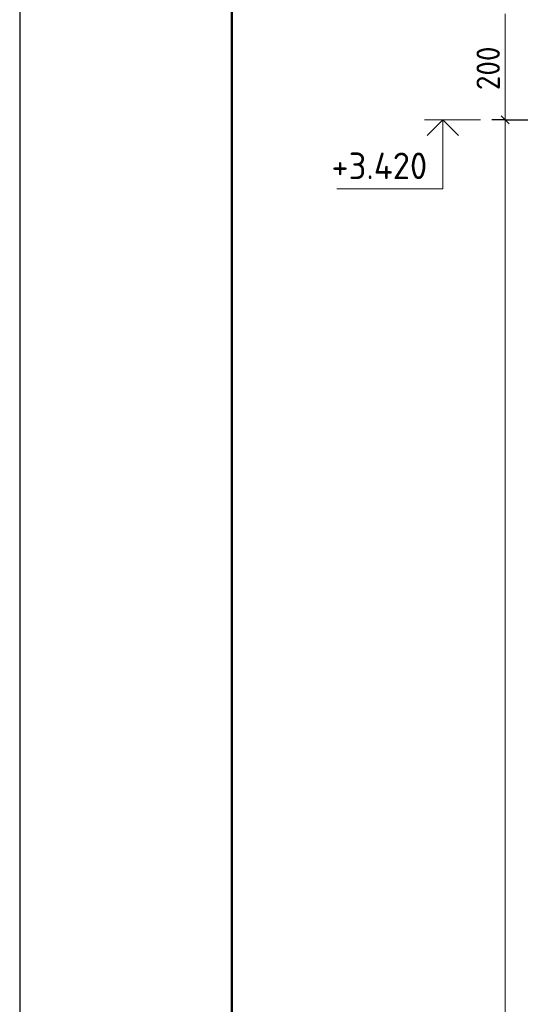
# Model space of a CAD drawing. Header units: millimetres. Extents: x 0 to 42000, y 0 to 29700.
# Tile 6 of 18: x 0 to 4717, y 15616 to 24895. Entities that reach past the tile are written whole.
import ezdxf

# ---------------------------------------------------------------- set-up
doc = ezdxf.new("R2010")
doc.units = ezdxf.units.MM
doc.layers.add('Standard', color=7, linetype='Continuous', lineweight=25)
doc.layers.add('Размерная линия_ общее', color=7, linetype='Continuous', lineweight=13)
doc.styles.add('ISOCPEUR', font='txt')

msp = doc.modelspace()

# ---------------------------------------------------------------- linework, layer by layer
at = {"layer": 'Standard', "color": 7, "linetype": 'Continuous', "lineweight": 25, "transparency": 33554687}
msp.add_line((2000, 29200), (2000, 1058.3), dxfattribs=at)
at = {"layer": 'Standard', "color": 7, "linetype": 'Continuous', "lineweight": 13, "transparency": 33554687}
msp.add_line((4343.2, 23951.3), (3813.2, 23951.3), dxfattribs=at)
at = {"layer": 'Standard', "color": 7, "linetype": 'Continuous', "lineweight": 25, "transparency": 33554687}
msp.add_lwpolyline([(0, 0), (42000, 0), (42000, 29700), (0, 29700), (0, 0)], close=True, dxfattribs=at)
at = {"layer": 'Standard', "color": 7, "linetype": 'Continuous', "lineweight": 50, "transparency": 33554687}
msp.add_lwpolyline([(2000, 29200), (41500, 29200), (41500, 500), (2000, 500), (2000, 29200)], close=True, dxfattribs=at)
at = {"layer": 'Standard', "color": 7, "linetype": 'Continuous', "lineweight": 13, "transparency": 33554687}
for points in [[(23000, 29200), (2000, 29200), (2000, 500), (23000, 500), (23000, 29200)], [(3987.5, 23951.3), (3987.5, 23301.3), (2987.5, 23301.3)]]:
    msp.add_lwpolyline(points, dxfattribs=at)
at = {"layer": 'Standard', "color": 7, "linetype": 'Continuous', "lineweight": 35, "transparency": 33554687}
msp.add_lwpolyline([(4136, 23802.8), (3987.5, 23951.3), (3839, 23802.8)], dxfattribs=at)
at = {"layer": 'Размерная линия_ общее', "color": 7, "linetype": 'Continuous', "lineweight": 13, "transparency": 33554687}
for p, q in [((4574, 24951.3), (4574, 23951.3)), ((4574, 23951.3), (4574, 6051.3))]:
    msp.add_line(p, q, dxfattribs=at)
at = {"layer": 'Размерная линия_ общее', "color": 253, "linetype": 'Continuous', "lineweight": -3, "true_color": 0xa0a0a0, "transparency": 33554687}
for q in [(4449, 23951.3), (4699, 23951.3), (5134.5, 23951.3)]:
    msp.add_line((4574, 23951.3), q, dxfattribs=at)
at = {"layer": 'Размерная линия_ общее', "color": 7, "linetype": 'Continuous', "lineweight": 25, "transparency": 33554687}
msp.add_line((4536.5, 23988.8), (4611.5, 23913.8), dxfattribs=at)

# ---------------------------------------------------------------- texts
at = {"layer": 'Standard', "color": 7, "linetype": 'Continuous', "lineweight": 25, "transparency": 33554687, "insert": (2937.5, 23392.9), "char_height": 250, "width": 1093.074, "attachment_point": 7, "style": 'ISOCPEUR'}
msp.add_mtext('\\W0.95;+3.420', dxfattribs=at)
at = {"layer": 'Размерная линия_ общее', "color": 7, "linetype": 'Continuous', "lineweight": 25, "transparency": 33554687, "insert": (4524, 24231.3), "char_height": 220, "width": 561.996, "attachment_point": 7, "rotation": 90, "style": 'ISOCPEUR'}
msp.add_mtext('\\W0.91;200', dxfattribs=at)

doc.saveas('drawing.dxf')
